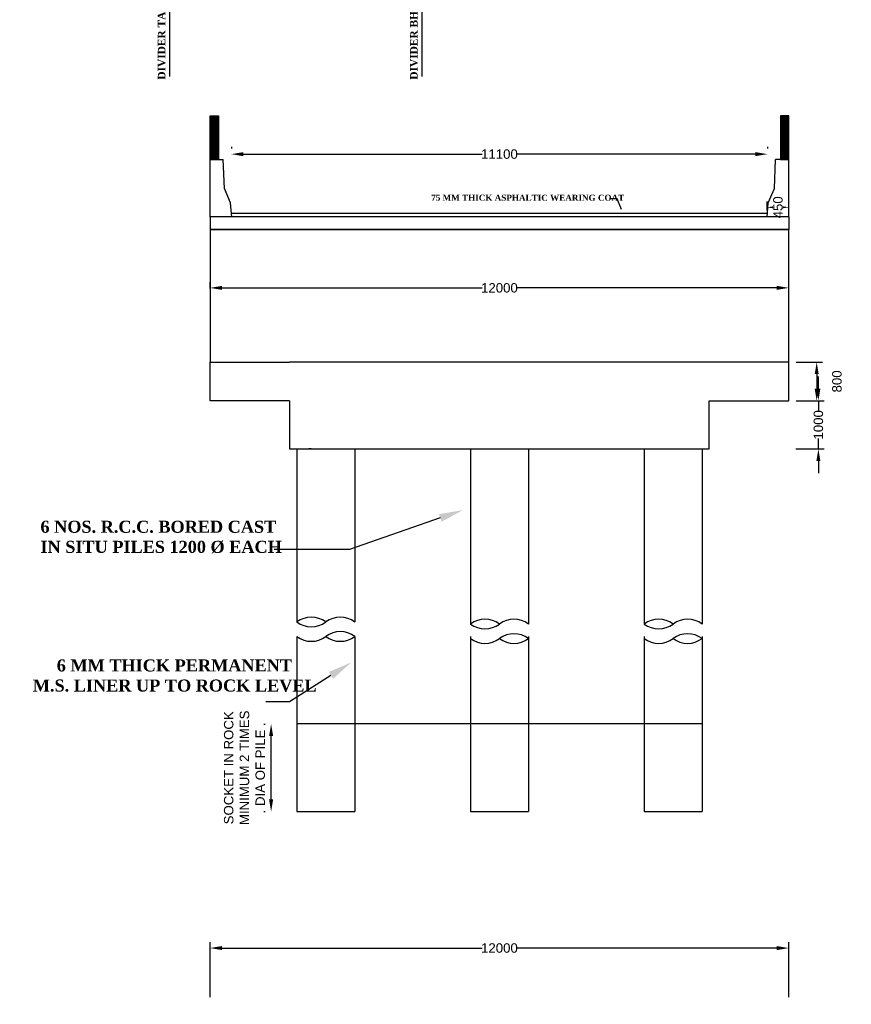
# Model space of a CAD drawing. Header units: inches. Extents: x -7742690772 to -3865980171, y -13316213144 to -6657882739.
# Tile 13 of 23: x -3867171820 to -3867137336, y -6658149759 to -6658108954. Entities that reach past the tile are written whole.
import ezdxf
from ezdxf import colors
from ezdxf.entities.mleader import LeaderData, LeaderLine
from ezdxf.math import Vec2, Vec3

# ---------------------------------------------------------------- set-up
doc = ezdxf.new("R2010")
doc.units = ezdxf.units.IN
doc.header["$MEASUREMENT"] = 0
doc.header["$PDMODE"] = 2
doc.header["$PDSIZE"] = 5
doc.layers.add('TEX', color=6, linetype='Continuous')
doc.layers.add('TEXT', color=7, linetype='Continuous')
doc.styles.add('dim', font='arial.ttf')
doc.styles.get("Standard").update_dxf_attribs({"font": 'timesbd.ttf', "height": 5})
doc.dimstyles.new('ISO-25', dxfattribs={"dimtxt": 200, "dimasz": 150, "dimexe": 240, "dimexo": 300, "dimgap": 0.02, "dimtad": 0, "dimdec": 0, "dimdsep": 46, "dimtxsty": 'Standard', "dimcen": 150, "dimclrd": 1, "dimclre": 1, "dimclrt": 1, "dimadec": 0, "dimazin": 0, "dimtfac": 1, "dimtdec": 0, "dimtmove": 2, "dimatfit": 3, "dimfxl": 240, "dimarcsym": 0})

# ---------------------------------------------------------------- blocks, each defined once
blk = doc.blocks.new('*D222')
at = {"layer": 'Defpoints', "color": 0, "ltscale": 20, "transparency": 16777216}
for p in [(-3867139927.105493, -6658147427.957862), (-3867163927.105493, -6658149758.970671), (-3867139927.105493, -6658149758.970671)]:
    blk.add_point(p, dxfattribs=at)
at = {"layer": 'TEX', "color": 0, "lineweight": -2, "ltscale": 20, "transparency": 16777216}
for p, q in [((-3867163927.105493, -6658149458.970671), (-3867163927.105493, -6658147187.957862)), ((-3867139927.105493, -6658149458.970671), (-3867139927.105493, -6658147187.957862)), ((-3867163427.105493, -6658147427.957862), (-3867152645.613896, -6658147427.957862)), ((-3867140427.105493, -6658147427.957862), (-3867151208.597089, -6658147427.957862))]:
    blk.add_line(p, q, dxfattribs=at)
at = {"layer": 'TEX', "color": 0, "ltscale": 20, "transparency": 16777216}
for points in [[(-3867163427.105493, -6658147344.624529), (-3867163427.105493, -6658147511.291195), (-3867163927.105493, -6658147427.957862)], [(-3867140427.105493, -6658147344.624529), (-3867140427.105493, -6658147511.291195), (-3867139927.105493, -6658147427.957862)]]:
    blk.add_solid(points, dxfattribs=at)
at = {"layer": 'TEX', "color": 0, "ltscale": 20, "transparency": 16777216, "insert": (-3867151927.105493, -6658147427.957862), "char_height": 392, "attachment_point": 5, "style": 'dim'}
blk.add_mtext('12000', dxfattribs=at)
blk = doc.blocks.new('*D170')
at = {"layer": 'Defpoints', "color": 0, "ltscale": 20, "transparency": 16777216}
for p in [(-3867161394.508897, -6658138143.370593), (-3867161394.508842, -6658138143.370593), (-3867161394.508845, -6658141771.212259)]:
    blk.add_point(p, dxfattribs=at)
at = {"layer": 'TEX', "color": 0, "lineweight": -2, "ltscale": 20, "transparency": 16777216}
for p, q in [((-3867161694.508842, -6658138143.370593), (-3867161634.508897, -6658138143.370593)), ((-3867161394.508897, -6658141271.212259), (-3867161394.508897, -6658138643.370593)), ((-3867161694.508845, -6658141771.212259), (-3867161634.508897, -6658141771.212259))]:
    blk.add_line(p, q, dxfattribs=at)
at = {"layer": 'TEX', "color": 0, "ltscale": 20, "transparency": 16777216}
for points in [[(-3867161477.84223, -6658138643.370593), (-3867161311.175563, -6658138643.370593), (-3867161394.508897, -6658138143.370593)], [(-3867161477.84223, -6658141271.212259), (-3867161311.175563, -6658141271.212259), (-3867161394.508897, -6658141771.212259)]]:
    blk.add_solid(points, dxfattribs=at)
at = {"layer": 'TEX', "color": 0, "ltscale": 20, "transparency": 16777216, "insert": (-3867162497.509339, -6658139957.291424), "char_height": 392, "width": 5353.865606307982, "attachment_point": 5, "rotation": 90, "style": 'dim'}
blk.add_mtext('SOCKET IN ROCK\\PMINIMUM 2 TIMES DIA OF PILE', dxfattribs=at)
blk = doc.blocks.new('*D223')
at = {"layer": 'Defpoints', "color": 0, "ltscale": 20, "transparency": 16777216}
for p in [(-3867163040.845359, -6658114526.378697), (-3867163040.845359, -6658114526.378697), (-3867140813.410507, -6658114526.378697)]:
    blk.add_point(p, dxfattribs=at)
at = {"layer": 'TEX', "color": 0, "lineweight": -2, "ltscale": 20, "transparency": 16777216}
for p, q in [((-3867163040.845359, -6658114226.378697), (-3867163040.845359, -6658114286.378697)), ((-3867140813.410507, -6658114226.378697), (-3867140813.410507, -6658114286.378697)), ((-3867162540.845359, -6658114526.378697), (-3867152645.636337, -6658114526.378697)), ((-3867141313.410507, -6658114526.378697), (-3867151208.619529, -6658114526.378697))]:
    blk.add_line(p, q, dxfattribs=at)
at = {"layer": 'TEX', "color": 0, "ltscale": 20, "transparency": 16777216}
for points in [[(-3867162540.845359, -6658114443.045364), (-3867162540.845359, -6658114609.71203), (-3867163040.845359, -6658114526.378697)], [(-3867141313.410507, -6658114443.045364), (-3867141313.410507, -6658114609.71203), (-3867140813.410507, -6658114526.378697)]]:
    blk.add_solid(points, dxfattribs=at)
at = {"layer": 'TEX', "color": 0, "ltscale": 20, "transparency": 16777216, "insert": (-3867151927.127933, -6658114526.378697), "char_height": 392, "attachment_point": 5, "style": 'dim'}
blk.add_mtext('11100', dxfattribs=at)
blk = doc.blocks.new('*D224')
at = {"layer": 'Defpoints', "color": 0, "ltscale": 20, "transparency": 16777216}
for p in [(-3867140827.127931, -6658116730.180487), (-3867140827.127931, -6658117143.983727, 45780.89713031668), (-3867139927.127931, -6658117129.37461, 45780.89713031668)]:
    blk.add_point(p, dxfattribs=at)
at = {"layer": 'TEX', "color": 0, "lineweight": -2, "ltscale": 20, "transparency": 16777216}
for p, q in [((-3867140827.127931, -6658116843.983727), (-3867140827.127931, -6658116490.180487)), ((-3867140581.127931, -6658116730.180487), (-3867140577.292542, -6658116730.180487)), ((-3867140173.127931, -6658116730.180487), (-3867140176.96332, -6658116730.180487)), ((-3867139927.127931, -6658116829.37461), (-3867139927.127931, -6658116490.180487))]:
    blk.add_line(p, q, dxfattribs=at)
at = {"layer": 'TEX', "color": 0, "ltscale": 20, "transparency": 16777216}
for points in [[(-3867140581.127931, -6658116689.180487), (-3867140581.127931, -6658116771.180487), (-3867140827.127931, -6658116730.180487)], [(-3867140173.127931, -6658116689.180487), (-3867140173.127931, -6658116771.180487), (-3867139927.127931, -6658116730.180487)]]:
    blk.add_solid(points, dxfattribs=at)
at = {"layer": 'TEX', "color": 0, "ltscale": 20, "transparency": 16777216, "insert": (-3867140377.127931, -6658116730.180487), "char_height": 392, "attachment_point": 5, "rotation": 90, "style": 'dim'}
blk.add_mtext('450', dxfattribs=at)
blk = doc.blocks.new('*D212')
at = {"layer": 'Defpoints', "color": 0, "ltscale": 20, "transparency": 16777216}
for p in [(-3867163927.105576, -6658120393.983738, 7.152411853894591e-07), (-3867139927.127932, -6658120068.383183), (-3867139927.127932, -6658120393.983738, 7.152411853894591e-07)]:
    blk.add_point(p, dxfattribs=at)
at = {"layer": 'TEX', "color": 0, "lineweight": -2, "ltscale": 20, "transparency": 16777216}
for p, q in [((-3867163927.105576, -6658120093.983738), (-3867163927.105576, -6658119828.383183)), ((-3867139927.127932, -6658120093.983738), (-3867139927.127932, -6658119828.383183)), ((-3867163427.105576, -6658120068.383183), (-3867152645.625157, -6658120068.383183)), ((-3867140427.127932, -6658120068.383183), (-3867151208.60835, -6658120068.383183))]:
    blk.add_line(p, q, dxfattribs=at)
at = {"layer": 'TEX', "color": 0, "ltscale": 20, "transparency": 16777216}
for points in [[(-3867163427.105576, -6658119985.04985), (-3867163427.105576, -6658120151.716516), (-3867163927.105576, -6658120068.383183)], [(-3867140427.127932, -6658119985.04985), (-3867140427.127932, -6658120151.716516), (-3867139927.127932, -6658120068.383183)]]:
    blk.add_solid(points, dxfattribs=at)
at = {"layer": 'TEX', "color": 0, "ltscale": 20, "transparency": 16777216, "insert": (-3867151927.116754, -6658120068.383183), "char_height": 392, "attachment_point": 5, "style": 'dim'}
blk.add_mtext('12000', dxfattribs=at)
blk = doc.blocks.new('*D213')
at = {"layer": 'Defpoints', "color": 0, "ltscale": 20, "transparency": 16777216}
for p in [(-3867139927.127934, -6658123143.983742, 7.152411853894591e-07), (-3867139927.127933, -6658124743.983741, 7.152411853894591e-07), (-3867138771.436024, -6658124743.983741)]:
    blk.add_point(p, dxfattribs=at)
at = {"layer": 'TEX', "color": 0, "lineweight": -2, "ltscale": 20, "transparency": 16777216}
for p, q in [((-3867139627.127934, -6658123143.983742), (-3867138531.436024, -6658123143.983742)), ((-3867138771.436024, -6658123643.983742), (-3867138771.436024, -6658124243.983741)), ((-3867139627.127933, -6658124743.983741), (-3867138531.436024, -6658124743.983741))]:
    blk.add_line(p, q, dxfattribs=at)
at = {"layer": 'TEX', "color": 0, "ltscale": 20, "transparency": 16777216}
for points in [[(-3867138854.769358, -6658123643.983742), (-3867138688.102691, -6658123643.983742), (-3867138771.436024, -6658123143.983742)], [(-3867138854.769358, -6658124243.983741), (-3867138688.102691, -6658124243.983741), (-3867138771.436024, -6658124743.983741)]]:
    blk.add_solid(points, dxfattribs=at)
at = {"layer": 'TEX', "color": 0, "ltscale": 20, "transparency": 16777216, "insert": (-3867137930.972192, -6658123943.983738), "char_height": 392, "attachment_point": 5, "rotation": 90, "style": 'dim'}
blk.add_mtext('800', dxfattribs=at)
blk = doc.blocks.new('*D214')
at = {"layer": 'Defpoints', "color": 0, "ltscale": 20, "transparency": 16777216}
for p in [(-3867139927.127933, -6658124743.983741, 7.152411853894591e-07), (-3867139939.631312, -6658126743.983743, 7.152411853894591e-07), (-3867138700.645888, -6658126743.983743)]:
    blk.add_point(p, dxfattribs=at)
at = {"layer": 'TEX', "color": 0, "lineweight": -2, "ltscale": 20, "transparency": 16777216}
for p, q in [((-3867138700.645888, -6658124243.983741), (-3867138700.645888, -6658123743.983741)), ((-3867139627.127933, -6658124743.983741), (-3867138460.645888, -6658124743.983741)), ((-3867138700.645888, -6658124743.983741), (-3867138700.645888, -6658125177.756374)), ((-3867138700.645888, -6658126743.983743), (-3867138700.645888, -6658126310.211109)), ((-3867139639.631312, -6658126743.983743), (-3867138460.645888, -6658126743.983743)), ((-3867138700.645888, -6658127243.983743), (-3867138700.645888, -6658127743.983743))]:
    blk.add_line(p, q, dxfattribs=at)
at = {"layer": 'TEX', "color": 0, "ltscale": 20, "transparency": 16777216}
for points in [[(-3867138783.979222, -6658124243.983741), (-3867138617.312555, -6658124243.983741), (-3867138700.645888, -6658124743.983741)], [(-3867138783.979222, -6658127243.983743), (-3867138617.312555, -6658127243.983743), (-3867138700.645888, -6658126743.983743)]]:
    blk.add_solid(points, dxfattribs=at)
at = {"layer": 'TEX', "color": 0, "ltscale": 20, "transparency": 16777216, "insert": (-3867138700.645889, -6658125743.983739), "char_height": 392, "attachment_point": 5, "rotation": 90, "style": 'dim'}
blk.add_mtext('1000', dxfattribs=at)

msp = doc.modelspace()

# ---------------------------------------------------------------- hatches: boundary and pattern name
at = {"ltscale": 20}
h = msp.add_hatch(dxfattribs=at)
h.set_pattern_fill('ANSI31', scale=200, style=0)
h.set_pattern_definition([(44.99999991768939, (-3867187927.127903, -6658114737.463328), (-17.6776695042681, 17.67766955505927), [])])
h.paths.add_polyline_path([(-3867163577.127902, -6658114737.463328), (-3867163927.127902, -6658114737.463328), (-3867163927.1279, -6658112937.463328), (-3867163577.1279, -6658112937.463328)])
h = msp.add_hatch(dxfattribs=at)
h.set_pattern_fill('ANSI31', scale=200, style=0)
h.set_pattern_definition([(44.99999991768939, (-3867189927.127903, -6658114737.46333), (-17.6776695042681, 17.67766955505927), [])])
h.paths.add_polyline_path([(-3867140277.127961, -6658114737.46333), (-3867139927.127961, -6658114737.46333), (-3867139927.127963, -6658112937.46333), (-3867140277.127963, -6658112937.46333)])

# ---------------------------------------------------------------- linework, layer by layer
at = {"color": 7, "ltscale": 20}
for p, q in [((-3867165607.707858, -6658105068.029305), (-3867165607.707858, -6658111303.665565)), ((-3867155147.707858, -6658105068.029305), (-3867155147.707858, -6658111303.665565)), ((-3867163927.127931, -6658117143.983714), (-3867163927.127902, -6658114743.983714)), ((-3867163927.127902, -6658114743.983714), (-3867163377.127902, -6658114743.983722)), ((-3867163327.127917, -6658115943.983722), (-3867163377.127902, -6658114743.983722)), ((-3867140527.127945, -6658115943.983724), (-3867140477.127961, -6658114743.983724)), ((-3867139927.127961, -6658114743.983716), (-3867140477.127961, -6658114743.983724)), ((-3867139927.127931, -6658117143.983716), (-3867139927.127961, -6658114743.983716)), ((-3867163077.127924, -6658116543.983724), (-3867163327.127917, -6658115943.983722)), ((-3867140777.127938, -6658116543.983726), (-3867140527.127945, -6658115943.983724)), ((-3867163027.127931, -6658117143.983726), (-3867163077.127924, -6658116543.983724)), ((-3867140827.127931, -6658117143.983727), (-3867140777.127938, -6658116543.983726)), ((-3867163927.127932, -6658117129.374564), (-3867163927.127932, -6658117643.983716)), ((-3867139927.127931, -6658117129.374612), (-3867163927.127931, -6658117129.374563)), ((-3867140813.410506, -6658116979.37461), (-3867163040.845359, -6658116979.374563)), ((-3867139927.127931, -6658117129.37461), (-3867139927.127932, -6658117643.983716)), ((-3867163927.127932, -6658117643.983716), (-3867163027.269724, -6658117643.983716)), ((-3867160027.269705, -6658117643.983716), (-3867158227.269724, -6658117643.983716)), ((-3867155227.269705, -6658117643.983716), (-3867153437.269715, -6658117643.983716)), ((-3867150437.269715, -6658117643.983716), (-3867148627.269724, -6658117643.983716)), ((-3867145627.269705, -6658117643.983716), (-3867143827.269715, -6658117643.983716)), ((-3867140827.269715, -6658117643.983716), (-3867139927.127932, -6658117643.983716)), ((-3867160627.105577, -6658126743.983749), (-3867154927.105577, -6658126743.983745)), ((-3867160327.105577, -6658126743.983747), (-3867160327.105579, -6658133914.427304)), ((-3867157927.105578, -6658126743.983747), (-3867157927.105573, -6658133914.427318)), ((-3867153127.105488, -6658126743.983747, -7.152411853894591e-07), (-3867153127.105492, -6658133999.667077, -7.152411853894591e-07)), ((-3867151327.10558, -6658126743.983745), (-3867143527.105575, -6658126743.983739)), ((-3867150727.105489, -6658126743.983747, -7.152411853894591e-07), (-3867150727.105485, -6658133999.667077, -7.152411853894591e-07)), ((-3867145927.105574, -6658126743.983745), (-3867145927.105578, -6658133999.667075)), ((-3867143527.105575, -6658126743.983745), (-3867143527.105571, -6658133999.667075)), ((-3867160327.105577, -6658134515.528923), (-3867160327.10558, -6658141771.212255)), ((-3867157927.105578, -6658134515.528923), (-3867157927.105574, -6658141771.212255)), ((-3867153127.105488, -6658134515.528923, -7.152411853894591e-07), (-3867153127.105492, -6658141771.212254, -7.152411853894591e-07)), ((-3867150727.105489, -6658134515.528923, -7.152411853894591e-07), (-3867150727.105485, -6658141771.212254, -7.152411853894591e-07)), ((-3867145927.105574, -6658134515.528921), (-3867145927.105578, -6658141771.212252)), ((-3867143527.105575, -6658134515.528921), (-3867143527.105571, -6658141771.212252)), ((-3867160327.105578, -6658138122.852054), (-3867143527.105574, -6658138122.852062)), ((-3867160327.105582, -6658141771.212255), (-3867157927.105575, -6658141771.212255)), ((-3867153127.105494, -6658141771.212254, -7.152411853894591e-07), (-3867150727.105486, -6658141771.212254, -7.152411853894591e-07)), ((-3867145927.10558, -6658141771.212252), (-3867143527.105572, -6658141771.212252))]:
    msp.add_line(p, q, dxfattribs=at)
at = {"ltscale": 20}
for p, q in [((-3867163927.127932, -6658117643.983716), (-3867139927.127932, -6658117643.98376)), ((-3867139927.127932, -6658117643.983738), (-3867163927.127932, -6658117643.983738)), ((-3867163927.127932, -6658117643.983738), (-3867163927.083219, -6658123143.983738)), ((-3867139927.127932, -6658123143.983738), (-3867139927.127932, -6658117643.983738)), ((-3867143227.105575, -6658123143.983739), (-3867160627.105577, -6658123143.983743)), ((-3867160627.105577, -6658124743.983739), (-3867160627.105577, -6658126743.983749)), ((-3867143227.105575, -6658126743.983739), (-3867143227.105575, -6658124743.983739)), ((-3867143527.105575, -6658126743.983739), (-3867143227.105575, -6658126743.983739))]:
    msp.add_line(p, q, dxfattribs=at)
at = {"color": 3, "ltscale": 20}
msp.add_line((-3867159727.105576, -6658126743.983745), (-3867159827.150374, -6658126743.983745), dxfattribs=at)
at = {"color": 0, "ltscale": 20}
msp.add_line((-3867157627.105577, -6658126743.983747), (-3867148627.105577, -6658126743.983745), dxfattribs=at)
at = {"color": 7, "ltscale": 20}
for points in [[(-3867163927.1279, -6658112943.983714), (-3867163577.1279, -6658112943.983714), (-3867163577.127902, -6658114743.983714), (-3867163927.127902, -6658114743.983714)], [(-3867139927.127963, -6658112943.983716), (-3867140277.127963, -6658112943.983716), (-3867140277.127961, -6658114743.983716), (-3867139927.127961, -6658114743.983716)]]:
    msp.add_lwpolyline(points, close=True, dxfattribs=at)
at = {"ltscale": 20}
for points in [[(-3867160627.105576, -6658124743.983739), (-3867163927.08322, -6658124743.983737), (-3867163927.083219, -6658123143.983738), (-3867160627.105576, -6658123143.983739)], [(-3867143227.105575, -6658124743.983739), (-3867139927.127931, -6658124743.983737), (-3867139927.127932, -6658123143.983738), (-3867143227.105575, -6658123143.983739)]]:
    msp.add_lwpolyline(points, dxfattribs=at)
at = {"color": 7, "ltscale": 20}
for centre in [(-3867158327.150375, -6658126743.983747), (-3867151927.150286, -6658126743.983747, -7.152411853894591e-07)]:
    msp.add_arc(centre, 1200, 180, 180.0014753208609, dxfattribs=at)
at = {"layer": 'TEX', "color": 0, "ltscale": 20}
for p, q in [((-3867157627.105577, -6658126743.983745), (-3867148627.105577, -6658126743.983745)), ((-3867157627.105577, -6658126743.983747), (-3867148627.105577, -6658126743.983747)), ((-3867144127.105569, -6658126743.983743), (-3867144027.150372, -6658126743.983743))]:
    msp.add_line(p, q, dxfattribs=at)
for centre, radius, start, end in [((-3867145527.150371, -6658126743.983745), 1200, 359.9985246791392, 0), ((-3867159727.105428, -6658134713.834514), 999.5257386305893, 53.10972106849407, 126.890278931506), ((-3867158527.105436, -6658134713.834514), 999.5257381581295, 52.76006740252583, 126.890278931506), ((-3867152527.10534, -6658134799.074286, -7.152411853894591e-07), 999.5257386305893, 53.10972106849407, 126.890278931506), ((-3867151327.105349, -6658134799.074286, -7.152411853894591e-07), 999.5257381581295, 52.76006740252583, 126.890278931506), ((-3867145327.105426, -6658134799.074285), 999.5257386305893, 53.10972106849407, 126.890278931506), ((-3867144127.105435, -6658134799.074285), 999.5257381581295, 52.76006740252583, 126.890278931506), ((-3867159727.105428, -6658133115.020324), 999.5257387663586, 233.1096992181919, 306.890300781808), ((-3867152527.10534, -6658133200.260097, -7.152411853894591e-07), 999.5257387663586, 233.1096992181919, 306.890300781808), ((-3867145327.105426, -6658133200.260095), 999.5257387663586, 233.1096992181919, 306.890300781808), ((-3867159727.10557, -6658133716.122969), 999.5257385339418, 233.109644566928, 306.890355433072), ((-3867158527.105577, -6658135314.936018), 999.5257385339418, 53.10964456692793, 126.8903554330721), ((-3867158527.105577, -6658133716.121828), 999.5257387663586, 233.1096992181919, 306.890300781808), ((-3867152527.105482, -6658133801.362741, -7.152411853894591e-07), 999.5257385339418, 233.109644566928, 306.890355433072), ((-3867151327.10549, -6658135400.175791, -7.152411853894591e-07), 999.5257385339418, 53.10964456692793, 126.8903554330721), ((-3867151327.10549, -6658133801.361601, -7.152411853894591e-07), 999.5257387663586, 233.1096992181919, 306.890300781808), ((-3867145327.105568, -6658133801.36274), 999.5257385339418, 233.109644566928, 306.890355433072), ((-3867144127.105576, -6658135400.175789), 999.5257385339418, 53.10964456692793, 126.8903554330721), ((-3867144127.105576, -6658133801.361599), 999.5257387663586, 233.1096992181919, 306.890300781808)]:
    msp.add_arc(centre, radius, start, end, dxfattribs=at)

# ---------------------------------------------------------------- texts
at = {"color": 7, "ltscale": 20, "char_height": 312.5, "attachment_point": 1, "rotation": 90}
for s, width, insert in [('DIVIDER TATIBANDH SIDE', 6309.993395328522, (-3867166091.334104, -6658111440.338893)), ('DIVIDER BHANPURI SIDE', 5991.000823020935, (-3867155631.334104, -6658111440.338894))]:
    msp.add_mtext_dynamic_manual_height_columns(s, width=width, gutter_width=1250, heights=[0], dxfattribs=dict(at, insert=insert))
at = {"layer": 'TEXT', "color": 7}
msp.add_text('75 MM THICK ASPHALTIC WEARING COAT', height=250, rotation=359.9999993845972, dxfattribs=at).set_placement((-3867154755.617235, -6658116457.249767))
at = {"layer": 'TEXT', "color": 0, "char_height": 500, "attachment_point": 1}
for s, insert, width in [('6 NOS. R.C.C. BORED CAST IN SITU PILES 1200 %%C EACH', (-3867170958.006219, -6658129717.52424, -45780.89713031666), 10372.60382558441), ('\\pi1606.38622;6 MM THICK PERMANENT           \\P\\pi612.3472;M.S. LINER UP TO ROCK LEVEL', (-3867171888.658892, -6658135465.01821, -45780.89713031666), 12714.94006444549)]:
    msp.add_mtext(s, dxfattribs=dict(at, insert=insert, width=width))

# ---------------------------------------------------------------- dimensions: what is measured, and where the dimension line sits
at = {"layer": 'TEX', "color": 0, "ltscale": 20}
for base, p1, p2, angle, text, picture, middle in [((-3867163040.845359, -6658114526.378697, -45780.89713031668), (-3867140813.410507, -6658114526.378697, -45780.89713031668), (-3867163040.845359, -6658114526.378697, -45780.89713031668), 180, '11100', '*D223', (-3867151927.127933, -6658114526.378697, -45780.89713031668)), ((-3867161394.508897, -6658138143.370593), (-3867161394.508843, -6658141771.212255), (-3867161394.50884, -6658138143.370589), 90, 'SOCKET IN ROCK\\PMINIMUM 2 TIMES DIA OF PILE', '*D170', (-3867162497.509339, -6658139957.291424))]:
    dim = msp.add_linear_dim(base=base, p1=p1, p2=p2, angle=angle, text=text, dimstyle='ISO-25', override={"dimtxt": 392, "dimasz": 500, "dimlfac": 0.5, "dimtxsty": 'dim', "dimclrd": 0, "dimclre": 0, "dimclrt": 0}, dxfattribs=at)
    dim.commit()
    dim.dimension.update_dxf_attribs({"geometry": picture, "text_midpoint": middle})
dim = msp.add_linear_dim(base=(-3867140827.127931, -6658116730.180487, -45780.89713031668), p1=(-3867139927.127931, -6658117129.37461), p2=(-3867140827.127931, -6658117143.983727), angle=180, dimstyle='ISO-25', override={"dimtxt": 392, "dimasz": 246, "dimlfac": 0.5, "dimtxsty": 'dim', "dimclrd": 0, "dimclre": 0, "dimclrt": 0}, dxfattribs=at)
dim.commit()
dim.dimension.update_dxf_attribs({"geometry": '*D224', "text_midpoint": (-3867140377.127931, -6658116730.180487, -45780.89713031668), "text_rotation": 90})
dim = msp.add_linear_dim(base=(-3867139927.127932, -6658120068.383183, -7.152411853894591e-07), p1=(-3867163927.105576, -6658120393.983738), p2=(-3867139927.127932, -6658120393.983738), dimstyle='ISO-25', override={"dimtxt": 392, "dimasz": 500, "dimlfac": 0.5, "dimtxsty": 'dim', "dimclrd": 0, "dimclre": 0, "dimclrt": 0}, dxfattribs=at)
dim.commit()
dim.dimension.update_dxf_attribs({"geometry": '*D212', "text_midpoint": (-3867151927.116754, -6658120068.383183, -7.152411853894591e-07)})
for base, p1, p2, angle, picture, middle in [((-3867138771.436024, -6658124743.983741, -7.152411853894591e-07), (-3867139927.127932, -6658123143.983738), (-3867139927.127931, -6658124743.983737), 90, '*D213', (-3867137930.972192, -6658123943.983738, -7.152411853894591e-07)), ((-3867138700.645888, -6658126743.983743, -7.152411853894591e-07), (-3867139927.127931, -6658124743.983737), (-3867139939.63131, -6658126743.983739), 90, '*D214', (-3867138700.645889, -6658125743.983739, -7.152411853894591e-07)), ((-3867139927.105493, -6658147427.957862, -7.152411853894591e-07), (-3867163927.105493, -6658149758.970671, -7.152411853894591e-07), (-3867139927.105493, -6658149758.970671, -7.152411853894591e-07), 180, '*D222', (-3867151927.105493, -6658147427.957862, -7.152411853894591e-07))]:
    dim = msp.add_linear_dim(base=base, p1=p1, p2=p2, angle=angle, dimstyle='ISO-25', override={"dimtxt": 392, "dimasz": 500, "dimlfac": 0.5, "dimtxsty": 'dim', "dimclrd": 0, "dimclre": 0, "dimclrt": 0}, dxfattribs=at)
    dim.commit()
    dim.dimension.update_dxf_attribs({"geometry": picture, "text_midpoint": middle})

# ---------------------------------------------------------------- leaders
at = {"layer": 'TEX', "color": 7, "ltscale": 20}
msp.add_leader([(-3867146862.892631, -6658116815.917299), (-3867147045.37535, -6658116381.486775), (-3867147357.769888, -6658116374.754162)], dimstyle='ISO-25', override={"dimgap": 0.02, "dimtad": 0, "dimclrd": 7}, dxfattribs=at)
at = {"layer": 'TEX', "color": 0, "ltscale": 20}
ml = msp.add_multileader_mtext('Standard', dxfattribs=at)
ml.set_content('')
ml.set_leader_properties()
ml.build(insert=Vec2(0, 0))
ml.multileader.update_dxf_attribs({"text_right_attachment_type": 6, "dogleg_length": 0.36, "arrow_head_size": 1000})
ctx = ml.context
ctx.base_point, ctx.char_height, ctx.arrow_head_size, ctx.landing_gap_size, ctx.plane_origin = Vec3(-3867161270.443541, -6658130907.868005, -45780.89713031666), 3, 1000, 0.09, Vec3(-3867154256.187412, -6658128660.773227, -45780.89713031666)
ctx.right_attachment, ctx.text_align_type = 6, 2
notes = []
notes.append((ctx, [(0, (1, 1, 0), (-3867158141.989857, -6658130909.368005, -45780.89713031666), (-1, 0), 3128.273683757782, [(0, [(-3867153436.656166, -6658129275.612527, -45780.89713031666)], 0, [])])]))
ctx.mtext.insert, ctx.mtext.alignment, ctx.mtext.flow_direction = Vec3(-3867161270.35354, -6658130906.368005, -45780.89713031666), 3, 5
ml = msp.add_multileader_mtext('Standard', dxfattribs=at)
ml.set_content('')
ml.set_leader_properties()
ml.build(insert=Vec2(0, 0))
ml.multileader.update_dxf_attribs({"text_right_attachment_type": 6, "dogleg_length": 0.36, "arrow_head_size": 1000})
ctx = ml.context
ctx.base_point, ctx.char_height, ctx.arrow_head_size, ctx.landing_gap_size, ctx.plane_origin = Vec3(-3867161610.108176, -6658137221.032543), 3, 1000, 0.09, Vec3(-3867158891.349712, -6658134973.937765)
ctx.right_attachment, ctx.text_align_type = 6, 2
notes.append((ctx, [(0, (1, 1, 0), (-3867160629.403325, -6658137222.532543), (-1, 0), 980.5248515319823, [(0, [(-3867158071.818466, -6658135588.777065)], 0, [])])]))
ctx.mtext.insert, ctx.mtext.alignment, ctx.mtext.flow_direction = Vec3(-3867161610.018176, -6658137219.532543), 3, 5
for ctx, leaders in notes:
    for number, flags, end, landing, length, lines in leaders:
        leader = LeaderData()
        leader.index, (leader.has_last_leader_line, leader.has_dogleg_vector, leader.attachment_direction) = number, flags
        leader.last_leader_point, leader.dogleg_vector, leader.dogleg_length = Vec3(end), Vec3(landing), length
        for number, points, colour, breaks in lines:
            line = LeaderLine()
            line.index, line.vertices, line.color, line.breaks = number, Vec3.list(points), colors.encode_raw_color(colour), breaks
            leader.lines.append(line)
        ctx.leaders.append(leader)

doc.saveas('drawing.dxf')
